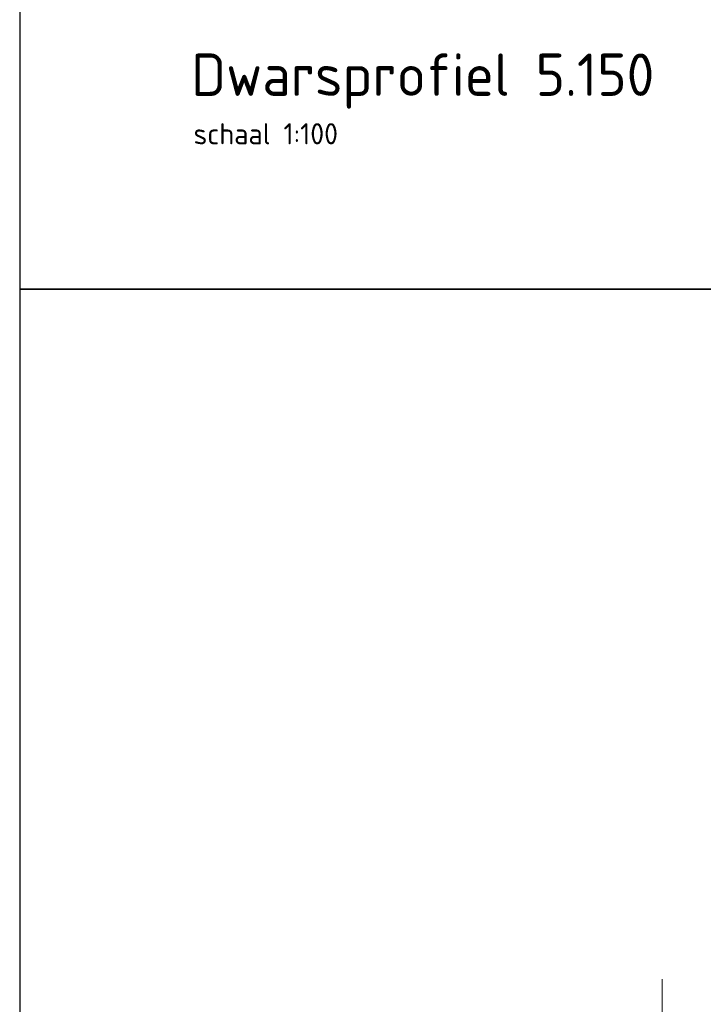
# Model space of a CAD drawing. Header units: metres. Extents: x 180716 to 180809, y 418548 to 418668.
# Tile 124 of 148: x 180763 to 180771, y 418639 to 418651. Entities that reach past the tile are written whole.
import ezdxf

# ---------------------------------------------------------------- set-up
doc = ezdxf.new("R2010")
doc.units = ezdxf.units.M
doc.layers.get('0').update_dxf_attribs({"color": 30, "lineweight": 0})
for name, color, linetype, lineweight in [('B-WE-KG-GRENS_PERCEEL-SD', 253, 'Continuous', 0), ('X-XX-AL-AANKLEDING-T25', 7, 'Continuous', 25), ('X-XX-AL-AANKLEDING-T50', 7, 'Continuous', 30)]:
    doc.layers.add(name, color=color, linetype=linetype, lineweight=lineweight)
doc.layers.add('X-XX-AL-HULPLIJN-GD', color=155, linetype='Continuous', lineweight=25, plot=False)
doc.styles.add('NLCS-ISO-M100-T25', font='NLCS-ISO.ttf', dxfattribs={"height": 0.25})
doc.styles.add('NLCS-ISO-M100-T50', font='NLCS-ISO.ttf', dxfattribs={"height": 0.5})
doc.styles.get("Standard").update_dxf_attribs({"font": 'arial.ttf'})
doc.linetypes.add('KG-KADASTRAAL', pattern='A,5.5,-2,["K",Standard,S=1.8,R=0,X=0,Y=-0.9],-2,5.5,-2,[5,NLCS.shx,S=0.75,R=0,X=0,Y=0],-2', length=19)

# ---------------------------------------------------------------- blocks, each defined once
blk = doc.blocks.new('SKG-GRENS_PERCEEL-D')
at = {"linetype": 'KG-KADASTRAAL', "ltscale": 0.15, "flags": 128}
blk.add_lwpolyline([(0, 0), (0, 3.512)], dxfattribs=at)

msp = doc.modelspace()

# ---------------------------------------------------------------- linework, layer by layer
at = {"layer": 'X-XX-AL-HULPLIJN-GD', "flags": 128}
for points in [[(180802.985, 418667.659), (180762.985, 418667.659), (180762.985, 418647.659), (180802.985, 418647.659)], [(180809.306, 418647.659), (180762.985, 418647.659), (180762.985, 418627.659), (180809.306, 418627.659)]]:
    msp.add_lwpolyline(points, close=True, dxfattribs=at)

# ---------------------------------------------------------------- block references
at = {"layer": 'B-WE-KG-GRENS_PERCEEL-SD'}
msp.add_blockref('SKG-GRENS_PERCEEL-D', (180770.564, 418636.009), dxfattribs=at)

# ---------------------------------------------------------------- texts
at = {"layer": 'X-XX-AL-AANKLEDING-T25', "style": 'NLCS-ISO-M100-T25'}
msp.add_text('schaal 1:100', height=0.25, dxfattribs=at).set_placement((180765.035, 418649.368))
at = {"layer": 'X-XX-AL-AANKLEDING-T50', "style": 'NLCS-ISO-M100-T50'}
msp.add_text('Dwarsprofiel 5.150', height=0.5, dxfattribs=at).set_placement((180765.008, 418649.94))

doc.saveas('drawing.dxf')
